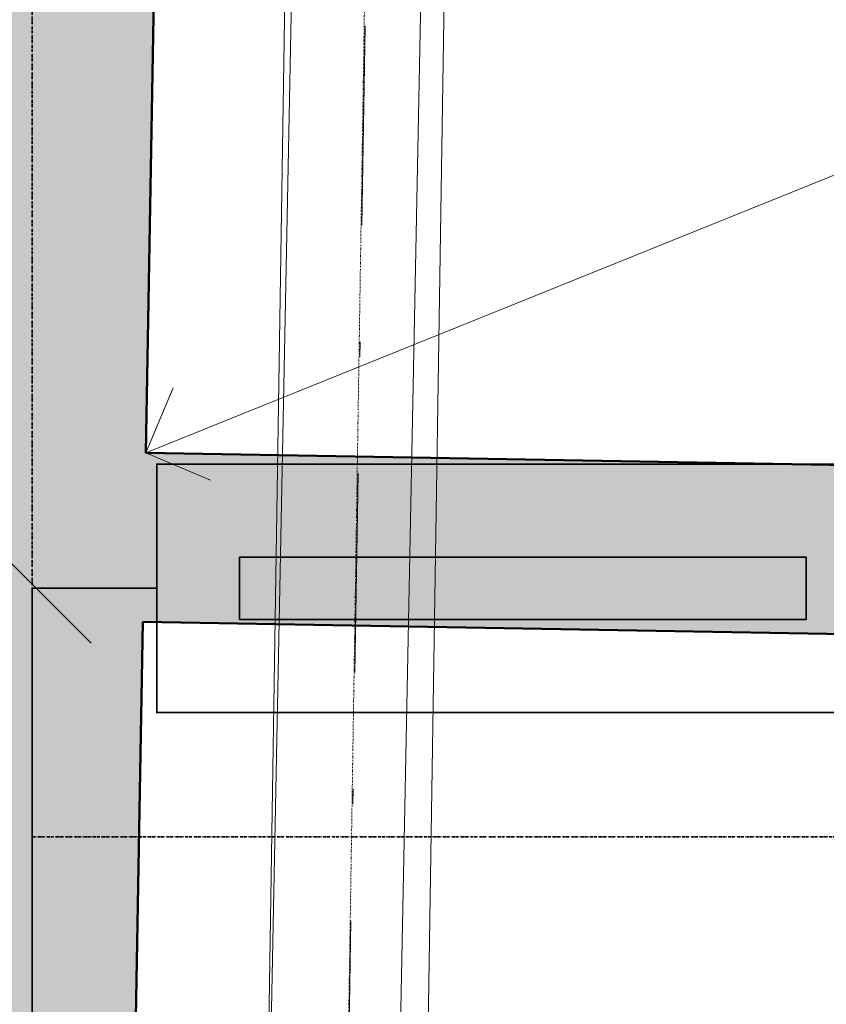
# Model space of a CAD drawing. Header units: millimetres. Extents: x -24674 to 2959, y -2716 to 20653.
# Tile 44 of 161: x -20185 to -19374, y 6909 to 7900. Entities that reach past the tile are written whole.
import ezdxf

# ---------------------------------------------------------------- set-up
doc = ezdxf.new("R2010")
doc.units = ezdxf.units.MM
doc.header["$MEASUREMENT"] = 0
for name, pattern in [('Telekomunikacni vodic', [9.25, 3, -0.75, 3, -0.75, 0.125, -0.75, 0.125, -0.75]), ('Čerchovaná', [450, 200, -117.5, 15, -117.5]), ('Čerchovaná S', [3.5, 1.5, -0.85, 0.3, -0.85])]:
    doc.linetypes.add(name, pattern=pattern)
for name, color, linetype in [('9._POHLED ZÁPADNÍ_1_Anotace - SP', 7, 'Continuous'), ('9._POHLED ZÁPADNÍ_1_Konstrukce - krov', 7, 'Continuous'), ('9._POHLED ZÁPADNÍ_1_Konstrukce - nosné', 7, 'Continuous'), ('9._POHLED ZÁPADNÍ_1_TZB - elektroinstalace', 7, 'Continuous'), ('9._POHLED ZÁPADNÍ_1_Výplně – Řezové', 7, 'Continuous')]:
    doc.layers.add(name, color=color, linetype=linetype)

msp = doc.modelspace()

# ---------------------------------------------------------------- hatches: boundary and pattern name
at = {"layer": '9._POHLED ZÁPADNÍ_1_Výplně – Řezové', "linetype": 'Continuous', "lineweight": 13}
for points in [[(-20313.37, 10013.89), (-20411.95, 4415.68), (-20112, 4410.4), (-20020.94, 9581.29)], [(-15914.79, 7391.07), (-20058.23, 7464.03), (-20061.22, 7294.06), (-15917.27, 7221.09)]]:
    msp.add_hatch(color=254, dxfattribs=at).paths.add_polyline_path(points)

# ---------------------------------------------------------------- linework, layer by layer
at = {"layer": '9._POHLED ZÁPADNÍ_1_Anotace - SP', "color": 8, "linetype": 'Continuous', "lineweight": 13}
for q in [(-15877.91, 9151.24), (-20030.57, 7529.11), (-19993.15, 7436.38)]:
    msp.add_line((-20058.23, 7464.03), q, dxfattribs=at)
at = {"layer": '9._POHLED ZÁPADNÍ_1_Konstrukce - krov', "color": 8, "linetype": 'Čerchovaná', "lineweight": 13}
msp.add_line((-19802.17, 10142.68), (-19895.21, 4268.51), dxfattribs=at)
at = {"layer": '9._POHLED ZÁPADNÍ_1_Konstrukce - krov', "color": 8, "linetype": 'Continuous', "lineweight": 13}
for p, q in [((-19892.79, 9564.12), (-20032.8, 565.21)), ((-19732.81, 9561.63), (-19872.82, 562.72)), ((-19937.94, 6598.93), (-19894.69, 8798.5)), ((-19764.72, 8795.94), (-19807.96, 6596.37))]:
    msp.add_line(p, q, dxfattribs=at)
at = {"layer": '9._POHLED ZÁPADNÍ_1_Konstrukce - krov', "color": 251, "linetype": 'Čerchovaná S', "lineweight": 13, "true_color": 0x6a6a6a}
msp.add_line((-19812.8, 9562.87), (-19952.81, 563.96), dxfattribs=at)
at = {"layer": '9._POHLED ZÁPADNÍ_1_Konstrukce - nosné', "color": 7, "linetype": 'Continuous', "lineweight": 50, "flags": 128}
for points in [[(-20058.23, 7464.03), (-20020.94, 9581.29)], [(-15914.79, 7391.07), (-20058.23, 7464.03)], [(-20112, 4410.4), (-20061.22, 7294.06)], [(-20061.22, 7294.06), (-15917.27, 7221.09)]]:
    msp.add_lwpolyline(points, dxfattribs=at)
at = {"layer": '9._POHLED ZÁPADNÍ_1_TZB - elektroinstalace', "color": 92, "linetype": 'Telekomunikacni vodic', "lineweight": 35, "true_color": 0x00d700, "flags": 128}
for points in [[(-19600.04, 9327.6), (-20172.26, 9327.6), (-20172.26, 2952.6), (-17422.26, 2952.6), (-17422.26, 3077.6)], [(-18922.26, 7327.6), (-19297.26, 7077.6), (-20172.26, 7077.6), (-20172.26, 2952.6), (-17422.26, 2952.6), (-17422.26, 3077.6)]]:
    msp.add_lwpolyline(points, dxfattribs=at)
at = {"layer": '9._POHLED ZÁPADNÍ_1_TZB - elektroinstalace', "color": 92, "linetype": 'Continuous', "lineweight": 35, "true_color": 0x00d700, "flags": 128}
for points in [[(-19297.26, 7202.6), (-20047.26, 7202.6), (-20047.26, 7452.6), (-19297.26, 7452.6)], [(-19394.48, 7296.35), (-19963.93, 7296.35), (-19963.93, 7358.85), (-19394.48, 7358.85)]]:
    msp.add_lwpolyline(points, close=True, dxfattribs=at)
for points in [[(-20113.29, 7272.6), (-20238.29, 7397.6)], [(-20047.26, 7327.6), (-20172.26, 7327.6), (-20172.26, 2952.6), (-18797.26, 2952.6), (-18797.26, 3077.6)]]:
    msp.add_lwpolyline(points, dxfattribs=at)

doc.saveas('drawing.dxf')
